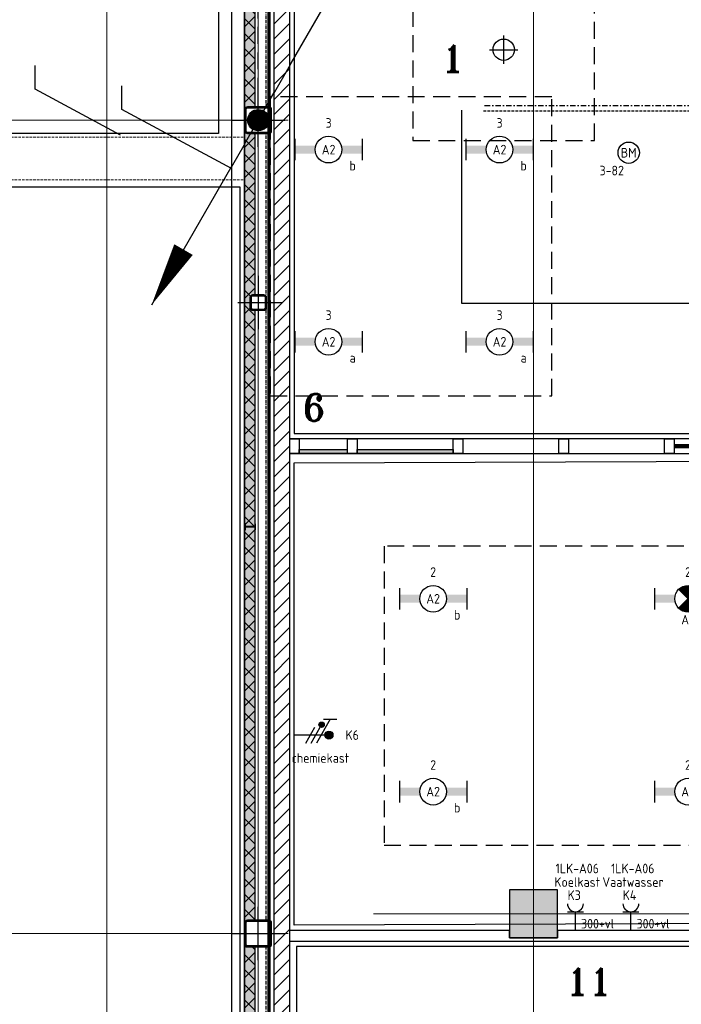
# Model space of a CAD drawing. Header units: millimetres. Extents: x -38031 to 110605, y -30229 to 92226.
# Tile 49 of 194: x -4815 to 1385, y 35052 to 44276. Entities that reach past the tile are written whole.
import ezdxf
from ezdxf.enums import TextEntityAlignment as Align

# ---------------------------------------------------------------- set-up
doc = ezdxf.new("R2010")
doc.units = ezdxf.units.MM
doc.header["$LTSCALE"] = 50
doc.set_wipeout_variables(frame=1)
for name, pattern in [('DASHDOTX2', [2, 1, -0.5, 0, -0.5]), ('DASHED', [0.75, 0.5, -0.25]), ('HIDDEN', [9.525, 6.35, -3.175]), ('HIDDEN2', [4.7625, 3.175, -1.5875]), ('STYLE_01', [0.41664, 0.20828, -0.20836]), ('STYLE_02', [0.694425, 0.48607, -0.208355]), ('STYLE_07', [1.875, 0.625, -0.20828, 0.625, -0.20836, 0.06943, -0.13893])]:
    doc.linetypes.add(name, pattern=pattern)
for name, color, linetype in [('AB$1A---_ATTRIB100', 8, 'Continuous'), ('AL$1A---_ALGEMEEN', 8, 'Continuous'), ('AL------_SPARING', 2, 'Continuous'), ('AM$1A---_ARCERING', 8, 'Continuous'), ('AT$1A---_TEKST018', 8, 'Continuous'), ('BOUWKUNDIG', 8, 'Continuous'), ('brandscheiding', 5, 'HIDDEN'), ('EB6511--_ATTRIB', 2, 'Continuous'), ('EL6121--', 3, 'Continuous'), ('EL6222--', 3, 'Continuous'), ('EL6311--', 3, 'Continuous'), ('el6311--nv', 7, 'Continuous'), ('EL6511--', 3, 'Continuous'), ('inrichting lab tafels (binas)', 8, 'Continuous'), ('LICHT_TEXT018', 1, 'Continuous'), ('ln-elec -24', 1, 'Continuous'), ('ln-elec220', 7, 'Continuous'), ('ln-elec~~24', 3, 'Continuous'), ('ln-zone31', 7, 'Continuous')]:
    doc.layers.add(name, color=color, linetype=linetype)
doc.layers.add('stramien', color=1, linetype='Continuous', lineweight=15)
doc.styles.add('Arial', font='ARIAL.TTF')
doc.styles.add('BURO-018', font='iso.shx', dxfattribs={"height": 90})
doc.styles.add('ROMANT', font='romant', dxfattribs={"height": 250})
doc.styles.get("Standard").update_dxf_attribs({"font": 'iso.shx'})

# ---------------------------------------------------------------- blocks, each defined once
blk = doc.blocks.new('1115B6630')
at = {"color": 0}
for p, q in [((-6.3, 2), (-6.3, -2)), ((6.3, 2), (6.3, -2))]:
    blk.add_line(p, q, dxfattribs=at)
at = {"color": 0, "linetype": 'Continuous'}
blk.add_circle((0, 0), 2.5, dxfattribs=at)
at = {"color": 0}
for points in [[(-2.5, 0.75), (-6.3, 0.75), (-2.5, -0.75), (-6.3, -0.75)], [(2.5, 0.75), (6.3, 0.75), (2.5, -0.75), (6.3, -0.75)]]:
    blk.add_solid(points, dxfattribs=at)
at = {"color": 0, "linetype": 'Continuous', "style": 'BURO-018'}
for tag, p in [('E_GKAST', (0, 8)), ('E_GROEP', (0, 5)), ('E_SGROEP', (4.5, 5)), ('E_ARMCODE', (0, 0)), ('E_SLET', (4.5, -3))]:
    blk.add_attdef(tag, text='', height=1.8, dxfattribs=at).set_placement(p, align=Align.MIDDLE)
blk = doc.blocks.new('E00123')
at = {"color": 0, "linetype": 'Continuous'}
blk.add_circle((0, 0), 2, dxfattribs=at)
at = {"color": 0, "linetype": 'Continuous', "style": 'BURO-018'}
for tag, p in [('E_TEXT1', (0, 4.5)), ('E_TEXT2', (0, 0))]:
    blk.add_attdef(tag, text='', height=1.8, dxfattribs=at).set_placement(p, align=Align.MIDDLE)
at = {"color": 0, "linetype": 'Continuous', "style": 'BURO-018', "flags": 1}
blk.add_attdef('E_MATCODE', (0, 0), '', height=1.8, dxfattribs=at)
blk = doc.blocks.new('E00170')
at = {"color": 0, "linetype": 'Continuous'}
for q in [(5, 8.66), (-5, -8.66)]:
    blk.add_line((0, 0), q, dxfattribs=at)
for points in [[(5, 8.66, 0, 1, 0), (3.5, 6.062, 1, 1, 0)], [(-5, -8.66, 0, 1, 0), (-3.5, -6.062, 1, 1, 0)]]:
    blk.add_lwpolyline(points, format="xyseb", dxfattribs=at)
at = {"color": 0, "const_width": 0.5}
blk.add_lwpolyline([(-0.25, 0, 1), (0.25, 0, 1)], format="xyb", close=True, dxfattribs=at)
at = {"color": 0, "linetype": 'Continuous'}
blk.add_circle((0, 0), 0.5, dxfattribs=at)
blk = doc.blocks.new('E00018')
at = {"color": 0, "linetype": 'Continuous'}
for p, q in [((-1.77, -1.77), (1.77, 1.77)), ((1.77, -1.77), (-1.77, 1.77))]:
    blk.add_line(p, q, dxfattribs=at)
at = {"color": 0, "linetype": 'Continuous', "const_width": 2.5}
for points in [[(-0.88, 0.88, -0.198912), (0, 1.25, -0.198912), (0.88, 0.88, -1)], [(-0.88, -0.88, 0.198912), (0, -1.25, 0.198912), (0.88, -0.88, 1)]]:
    blk.add_lwpolyline(points, format="xyb", dxfattribs=at)
blk = doc.blocks.new('1115B6630-NO1')
at = {"color": 0}
for p, q in [((-6.3, 2), (-6.3, -2)), ((6.3, 2), (6.3, -2))]:
    blk.add_line(p, q, dxfattribs=at)
at = {"color": 0, "linetype": 'Continuous'}
blk.add_circle((0, 0), 2.5, dxfattribs=at)
at = {"color": 0}
for points in [[(-2.5, 0.75), (-6.3, 0.75), (-2.5, -0.75), (-6.3, -0.75)], [(2.5, 0.75), (6.3, 0.75), (2.5, -0.75), (6.3, -0.75)]]:
    blk.add_solid(points, dxfattribs=at)
at = {"color": 0, "zscale": 50}
blk.add_blockref('E00018', (0, 0), dxfattribs=at)
at = {"color": 0, "linetype": 'Continuous', "style": 'BURO-018'}
for tag, p in [('E_GKAST', (0, 8)), ('E_GROEP', (0, 5)), ('E_SGROEP', (4.5, 5)), ('E_ARMCODE', (0, 0)), ('E_SLET', (4.5, -3))]:
    blk.add_attdef(tag, text='', height=1.8, dxfattribs=at).set_placement(p, align=Align.MIDDLE)
blk = doc.blocks.new('SparingRond1')
at = {"color": 1, "linetype": 'Continuous'}
for p, q in [((0, -2), (0, 2)), ((-2, 0), (2, 0))]:
    blk.add_line(p, q, dxfattribs=at)
at = {"color": 0, "linetype": 'Continuous'}
blk.add_circle((0, 0), 1.5, dxfattribs=at)
at = {"color": 0, "linetype": 'Continuous', "style": 'BURO-018'}
blk.add_attdef('AL_POSNR', text='', height=1.8, dxfattribs=at).set_placement((0, 3), align=Align.CENTER)
at = {"color": 0, "linetype": 'Continuous', "style": 'BURO-018', "flags": 1}
blk.add_attdef('AL_OMS', (0, 0), '', height=1.8, dxfattribs=at)
blk = doc.blocks.new('E00078')
at = {"color": 0, "linetype": 'Continuous'}
for p, q in [((-3, 6.48), (-3, 8.98)), ((-3, 7.73), (1.5, 5.13)), ((0, 7.5), (0, 1)), ((1.5, 4.13), (-1.5, 5.87)), ((1.5, 3.13), (-1.5, 4.87))]:
    blk.add_line(p, q, dxfattribs=at)
at = {"color": 0, "const_width": 0.75}
blk.add_lwpolyline([(-0.38, 7.5, 1), (0.38, 7.5, 1)], format="xyb", close=True, dxfattribs=at)
at = {"color": 0, "linetype": 'Continuous', "const_width": 0.5}
blk.add_lwpolyline([(-2.18, 6.12, 1), (-1.68, 6.12, 1)], format="xyb", close=True, dxfattribs=at)
at = {"color": 0, "linetype": 'Continuous'}
for centre, radius in [((0, 7.5), 0.75), ((-1.93, 6.12), 0.5)]:
    blk.add_circle(centre, radius, dxfattribs=at)
at = {"color": 0, "linetype": 'Continuous', "style": 'BURO-018'}
for tag, p in [('E_GKAST', (0, 14)), ('E_GROEP', (0, 11)), ('E_SGROEP', (4.5, 11))]:
    blk.add_attdef(tag, text='', height=1.8, dxfattribs=at).set_placement(p, align=Align.MIDDLE)
at = {"color": 0, "linetype": 'Continuous', "style": 'BURO-018', "flags": 1}
for tag, p in [('E_VERMCODE', (13, 11)), ('E_MATCODE', (0, 0))]:
    blk.add_attdef(tag, text='', height=1.8, dxfattribs=at).set_placement(p, align=Align.MIDDLE)
blk = doc.blocks.new('111304')
at = {"color": 0, "linetype": 'Continuous'}
for p, q in [((-1.5, 4.5), (1.5, 4.5)), ((0, 1), (0, 4.5))]:
    blk.add_line(p, q, dxfattribs=at)
blk.add_arc((0, 6), 1.5, 180, 0, dxfattribs=at)
at = {"color": 0, "linetype": 'Continuous', "style": 'BURO-018'}
for tag, p in [('E_GKAST', (0, 11.5)), ('E_GROEP', (0, 8.5)), ('E_SGROEP', (4.5, 8.5))]:
    blk.add_attdef(tag, text='', height=1.8, dxfattribs=at).set_placement(p, align=Align.MIDDLE)
at = {"color": 0, "linetype": 'Continuous', "style": 'BURO-018', "flags": 1}
for tag, p in [('E_VERMCODE', (13, 8.5)), ('E_MATCODE', (0, 0))]:
    blk.add_attdef(tag, text='', height=1.8, dxfattribs=at).set_placement(p, align=Align.MIDDLE)
blk = doc.blocks.new('tekst 6 pts regel')
at = {"layer": 'AL$1A---_ALGEMEEN', "color": 0, "style": 'Arial'}
blk.add_attdef('regel_tekst', text='', height=151.5, dxfattribs=at).set_placement((0, -41.1), align=Align.TOP_CENTER)
at = {"layer": 'AL$1A---_ALGEMEEN', "color": 0, "flags": 1}
for tag, p in [('naam_ruimte', (-223.5, -516.2)), ('oppervlakte', (-223.5, -788.9)), ('stramiennummer', (-223.5, -1061.6))]:
    blk.add_attdef(tag, p, '', height=151.5, dxfattribs=at)
blk = doc.blocks.new('BINAS-doorgeefluik')
at = {"layer": 'AL$1A---_ALGEMEEN', "color": 0}
for points in [[(0, 15), (1666, 15), (1666, 0), (0, 0)], [(0, 0), (1666, 0), (1666, -15), (0, -15)]]:
    blk.add_lwpolyline(points, close=True, dxfattribs=at)
ref = blk.add_blockref('tekst 6 pts regel', (810, -169.4), dxfattribs=at)
ref.add_attrib('regel_tekst', 'doorgeefluik', dxfattribs={"layer": 'AB$1A---_ATTRIB100', "height": 151.525, "style": 'Arial'}).set_placement((810, -210.5), align=Align.TOP_CENTER)
blk = doc.blocks.new('32x_hout-mk 835-p')
at = {"layer": 'AM$1A---_ARCERING', "linetype": 'Continuous', "lineweight": 0}
blk.add_hatch(color=256, dxfattribs=at).paths.add_polyline_path([(9463, -99), (10370, -99), (10370, -139), (9463, -139)])
at = {"layer": 'AL$1A---_ALGEMEEN', "color": 0}
for points in [[(144.5, 0), (144.5, -139), (7393, -139), (7393, 0)], [(10453, 0), (8473, 0), (8473, -139), (10453, -139)], [(9463, -99), (10370, -99), (10370, -139), (9463, -139)]]:
    blk.add_lwpolyline(points, close=True, dxfattribs=at)
blk.add_blockref('BINAS-doorgeefluik', (3747, -69.5), dxfattribs=at)
at = {"color": 0}
for points in [[(144.5, 0), (234.5, 0), (234.5, -139), (144.5, -139)], [(1677, 0), (1767, 0), (1767, -139), (1677, -139)], [(2667, 0), (2757, 0), (2757, -139), (2667, -139)], [(3657, 0), (3747, 0), (3747, -139), (3657, -139)], [(5413, 0), (5503, 0), (5503, -139), (5413, -139)], [(6403, 0), (6493, 0), (6493, -139), (6403, -139)], [(7393, 0), (7483, 0), (7483, -139), (7393, -139)], [(8383, 0), (8473, 0), (8473, -139), (8383, -139)], [(9373, 0), (9463, 0), (9463, -139), (9373, -139)], [(10370, 0), (10460, 0), (10460, -139), (10370, -139)]]:
    blk.add_wipeout(points, dxfattribs=at).dxf.layer = 'AL$1A---_ALGEMEEN'
at = {"layer": 'AM$1A---_ARCERING', "linetype": 'Continuous', "lineweight": 0}
blk.add_hatch(color=256, dxfattribs=at).paths.add_polyline_path([(234.5, -99), (687, -99), (687, -139), (234.5, -139)])
at = {"layer": 'AL$1A---_ALGEMEEN', "color": 0, "linetype": 'STYLE_01'}
blk.add_line((7483, 0), (8383, 0), dxfattribs=at)
at = {"layer": 'AL$1A---_ALGEMEEN', "color": 0}
for points in [[(144.5, 0), (234.5, 0), (234.5, -139), (144.5, -139)], [(1677, 0), (1767, 0), (1767, -139), (1677, -139)], [(2667, 0), (2757, 0), (2757, -139), (2667, -139)], [(3657, 0), (3747, 0), (3747, -139), (3657, -139)], [(5413, 0), (5503, 0), (5503, -139), (5413, -139)], [(6403, 0), (6493, 0), (6493, -139), (6403, -139)], [(7393, 0), (7483, 0), (7483, -139), (7393, -139)], [(8383, 0), (8473, 0), (8473, -139), (8383, -139)], [(9373, 0), (9463, 0), (9463, -139), (9373, -139)], [(10370, 0), (10460, 0), (10460, -139), (10370, -139)], [(234.5, -99), (687, -99), (687, -139), (234.5, -139)]]:
    blk.add_lwpolyline(points, close=True, dxfattribs=at)
at = {"color": 0}
for points in [[(687, 0), (777, 0), (777, -139), (687, -139)], [(7468, -99), (8398, -99), (8398, -139), (7468, -139)]]:
    blk.add_wipeout(points, dxfattribs=at).dxf.layer = 'AL$1A---_ALGEMEEN'
at = {"layer": 'AM$1A---_ARCERING', "linetype": 'Continuous', "lineweight": 0}
blk.add_hatch(color=256, dxfattribs=at).paths.add_polyline_path([(777, -99), (1677, -99), (1677, -139), (777, -139)])
at = {"layer": 'AL$1A---_ALGEMEEN', "color": 0}
blk.add_line((7468, -139), (7468, -1085), dxfattribs=at)
for points in [[(687, 0), (777, 0), (777, -139), (687, -139)], [(777, -99), (1677, -99), (1677, -139), (777, -139)], [(7468, -99), (8398, -99), (8398, -139), (7468, -139)]]:
    blk.add_lwpolyline(points, close=True, dxfattribs=at)
blk.add_arc((7468, -139), 930, 270, 0, dxfattribs=at)
blk = doc.blocks.new('Group-146')
at = {"layer": 'AL$1A---_ALGEMEEN', "color": 0, "linetype": 'STYLE_07'}
blk.add_line((-58867, -15739), (-58867, 32097.9), dxfattribs=at)
blk = doc.blocks.new('Group-147')
at = {"layer": 'AL$1A---_ALGEMEEN', "color": 0}
blk.add_blockref('Group-146', (0, 0), dxfattribs=at)
blk = doc.blocks.new('sk-250')
at = {"color": 0}
blk.add_wipeout([(-115, 115), (115, 115), (115, -117.9), (-115, -117.9)], dxfattribs=at).dxf.layer = 'AL$1A---_ALGEMEEN'
at = {"layer": 'AM$1A---_ARCERING', "linetype": 'Continuous', "lineweight": 0}
h = blk.add_hatch(color=256, dxfattribs=at)
edge = h.paths.add_edge_path()
edge.add_line((-100, -125), (100, -125))
edge.add_arc((100, -100), 25, 270, 360)
edge.add_line((125, -100), (125, 100))
edge.add_arc((100, 100), 25, 0, 90)
edge.add_line((100, 125), (-100, 125))
edge.add_arc((-100, 100), 25, 90, 180)
edge.add_line((-125, 100), (-125, -100))
edge.add_arc((-100, -100), 25, 180, 270)
edge = h.paths.add_edge_path(flags=16)
edge.add_line((-100, -115), (100, -115))
edge.add_arc((100, -100), 15, 270, 360)
edge.add_line((115, -100), (115, 100))
edge.add_arc((100, 100), 15, 0, 90)
edge.add_line((100, 115), (-100, 115))
edge.add_arc((-100, 100), 15, 90, 180)
edge.add_line((-115, 100), (-115, -100))
edge.add_arc((-100, -100), 15, 180, 270)
at = {"layer": 'AL$1A---_ALGEMEEN', "color": 0}
for p, q in [((0, 250), (0, -250)), ((-250, 0), (250, 0))]:
    blk.add_line(p, q, dxfattribs=at)
at = {"layer": 'AL$1A---_ALGEMEEN', "color": 0, "flags": 128}
blk.add_lwpolyline([(-100, -125), (100, -125, 0.414214), (125, -100), (125, 100, 0.414214), (100, 125), (-100, 125, 0.414214), (-125, 100), (-125, -100, 0.414214), (-100, -125, 0.414214)], format="xyb", dxfattribs=at)
at = {"layer": 'AL$1A---_ALGEMEEN', "color": 0}
blk.add_lwpolyline([(-115, 115), (115, 115), (115, -117.9), (-115, -117.9)], close=True, dxfattribs=at)
at = {"layer": 'AL$1A---_ALGEMEEN', "color": 0, "flags": 128}
blk.add_lwpolyline([(-100, -115), (100, -115, 0.414214), (115, -100), (115, 100, 0.414214), (100, 115), (-100, 115, 0.414214), (-115, 100), (-115, -100, 0.414214)], format="xyb", close=True, dxfattribs=at)
blk = doc.blocks.new('st.k-150')
at = {"color": 0}
blk.add_wipeout([(-65, 64), (68.4, 64), (68.4, -69.4), (-65, -69.4)], dxfattribs=at).dxf.layer = 'AL$1A---_ALGEMEEN'
at = {"layer": 'AM$1A---_ARCERING', "linetype": 'Continuous', "lineweight": 0}
h = blk.add_hatch(color=256, dxfattribs=at)
edge = h.paths.add_edge_path()
edge.add_line((48.2, -75), (-48.2, -75))
edge.add_line((-48.2, -75), (-50, -75))
edge.add_arc((-50, -50), 25, 180, 270, ccw=False)
edge.add_line((-75, -50), (-75, -48.2))
edge.add_line((-75, -48.2), (-75, 48.2))
edge.add_line((-75, 48.2), (-75, 50))
edge.add_arc((-50, 50), 25, 90, 180, ccw=False)
edge.add_line((-50, 75), (-48.2, 75))
edge.add_line((-48.2, 75), (48.2, 75))
edge.add_line((48.2, 75), (50, 75))
edge.add_arc((50, 50), 25, 0, 90, ccw=False)
edge.add_line((75, 50), (75, 48.2))
edge.add_line((75, 48.2), (75, -48.2))
edge.add_line((75, -48.2), (75, -50))
edge.add_arc((50, -50), 25, -90, 0, ccw=False)
edge.add_line((50, -75), (48.2, -75))
edge = h.paths.add_edge_path(flags=16)
edge.add_line((48.2, -64.3), (-48.2, -64.3))
edge.add_line((-48.2, -64.3), (-49.3, -64.3))
edge.add_arc((-49.3, -49.3), 15, 180, 270, ccw=False)
edge.add_line((-64.3, -49.3), (-64.3, -48.2))
edge.add_line((-64.3, -48.2), (-64.3, 48.2))
edge.add_line((-64.3, 48.2), (-64.3, 49.3))
edge.add_arc((-49.3, 49.3), 15, 90, 180, ccw=False)
edge.add_line((-49.3, 64.3), (-48.2, 64.3))
edge.add_line((-48.2, 64.3), (48.2, 64.3))
edge.add_line((48.2, 64.3), (49.3, 64.3))
edge.add_arc((49.3, 49.3), 15, 0, 90, ccw=False)
edge.add_line((64.3, 49.3), (64.3, 48.2))
edge.add_line((64.3, 48.2), (64.3, -48.2))
edge.add_line((64.3, -48.2), (64.3, -49.3))
edge.add_arc((49.3, -49.3), 15, 270, 360, ccw=False)
edge.add_line((49.3, -64.3), (48.2, -64.3))
at = {"layer": 'AL$1A---_ALGEMEEN', "color": 0}
for p, q in [((0, 192.5), (0, -222.5)), ((250, 0), (-250, 0))]:
    blk.add_line(p, q, dxfattribs=at)
at = {"layer": 'AL$1A---_ALGEMEEN', "color": 0, "flags": 128}
blk.add_lwpolyline([(48.2, -75), (-48.2, -75), (-50, -75, -0.414214), (-75, -50), (-75, -48.2), (-75, 48.2), (-75, 50, -0.414214), (-50, 75), (-48.2, 75), (48.2, 75), (50, 75, -0.414214), (75, 50), (75, 48.2), (75, -48.2), (75, -50, -0.414214), (50, -75), (48.2, -75)], format="xyb", dxfattribs=at)
blk.add_lwpolyline([(48.2, -64.3), (-48.2, -64.3), (-49.3, -64.3, -0.414214), (-64.3, -49.3), (-64.3, -48.2), (-64.3, 48.2), (-64.3, 49.3, -0.414214), (-49.3, 64.3), (-48.2, 64.3), (48.2, 64.3), (49.3, 64.3, -0.414214), (64.3, 49.3), (64.3, 48.2), (64.3, -48.2), (64.3, -49.3, -0.414214), (49.3, -64.3)], format="xyb", close=True, dxfattribs=at)
blk = doc.blocks.new('staalprofiel IPE-1')
at = {"layer": 'AM$1A---_ARCERING', "linetype": 'Continuous', "lineweight": 0}
h = blk.add_hatch(color=256, dxfattribs=at)
edge = h.paths.add_edge_path()
edge.add_line((27.5, -44.3), (9.05, -44.3))
edge.add_arc((9.05, -37.3), 7, 180, 270, ccw=False)
edge.add_line((2.05, -37.3), (2.05, 37.3))
edge.add_arc((9.05, 37.3), 7, 90, 180, ccw=False)
edge.add_line((9.05, 44.3), (27.5, 44.3))
edge.add_line((27.5, 44.3), (27.5, 50))
edge.add_line((27.5, 50), (-27.5, 50))
edge.add_line((-27.5, 50), (-27.5, 44.3))
edge.add_line((-27.5, 44.3), (-9.05, 44.3))
edge.add_arc((-9.05, 37.3), 7, 0, 90, ccw=False)
edge.add_line((-2.05, 37.3), (-2.05, -37.3))
edge.add_arc((-9.05, -37.3), 7, -90, 0, ccw=False)
edge.add_line((-9.05, -44.3), (-27.5, -44.3))
edge.add_line((-27.5, -44.3), (-27.5, -50))
edge.add_line((-27.5, -50), (27.5, -50))
edge.add_line((27.5, -50), (27.5, -44.3))
at = {"layer": 'AL$1A---_ALGEMEEN', "color": 0, "flags": 128}
blk.add_lwpolyline([(27.5, -44.3), (9.05, -44.3, -0.4142136), (2.05, -37.3), (2.05, 37.3, -0.4142136), (9.05, 44.3), (27.5, 44.3), (27.5, 50), (-27.5, 50), (-27.5, 44.3), (-9.05, 44.3, -0.4142136), (-2.05, 37.3), (-2.05, -37.3, -0.4142136), (-9.05, -44.3), (-27.5, -44.3), (-27.5, -50), (27.5, -50)], format="xyb", close=True, dxfattribs=at)
blk = doc.blocks.new('IPE 100')
at = {"layer": 'AL$1A---_ALGEMEEN', "color": 0}
blk.add_blockref('staalprofiel IPE-1', (0, 50), dxfattribs=at)
blk = doc.blocks.new('C2_28_1')
at = {"layer": 'AL$1A---_ALGEMEEN', "color": 0}
for name, p in [('sk-250', (37690.9, -1710.9)), ('sk-250', (45310.9, -1710.9)), ('st.k-150', (43602, -1711.3)), ('IPE 100', (41501.8, -1685.9))]:
    blk.add_blockref(name, p, dxfattribs=at)
blk = doc.blocks.new('Group-149')
at = {"layer": 'AL$1A---_ALGEMEEN', "color": 0, "linetype": 'STYLE_02', "lineweight": 15}
for p, q in [((-87264.5, 14600), (-59064.5, 14600)), ((-87264.5, 14200), (-59064.5, 14200))]:
    blk.add_line(p, q, dxfattribs=at)
blk = doc.blocks.new('200254 W 211 30-06-2008')
at = {"layer": 'AM$1A---_ARCERING', "linetype": 'Continuous', "lineweight": 0}
blk.add_hatch(color=256, dxfattribs=at).paths.add_polyline_path([(18982.55, 4030.55), (18986.65, 4030.55), (18986.65, 4039.55), (18982.55, 4039.55), (18982.55, 4184.96), (18980.55, 4184.96), (18980.55, 4037.55), (18982.55, 4037.55), (18985.65, 4037.55), (18985.65, 4035.05), (18985.65, 4032.55), (18982.55, 4032.55), (18980.55, 4032.55), (18980.55, 3275.56), (18982.55, 3275.56)])
at = {"layer": 'AM$1A---_ARCERING', "linetype": 'Continuous', "lineweight": 5}
h = blk.add_hatch(dxfattribs=at)
h.set_pattern_fill('ISOLATIE', color=256, style=0, pattern_type=2)
h.set_pattern_definition([(135, (0, 0), (1.41421356, 1.41421356), []), (45, (5.9868, -5.9868), (1.41421356, -1.41421356), [])])
h.paths.add_polyline_path([(18982.55, 4030.55), (18986.65, 4030.55), (18986.65, 4039.55), (18982.55, 4039.55), (18982.55, 4184.96), (18980.55, 4184.96), (18980.55, 4037.55), (18982.55, 4037.55), (18985.65, 4037.55), (18985.65, 4035.05), (18985.65, 4032.55), (18982.55, 4032.55), (18980.55, 4032.55), (18980.55, 3275.56), (18982.55, 3275.56)])
at = {"layer": 'AL$1A---_ALGEMEEN'}
blk.add_lwpolyline([(18982.55, 4030.55), (18986.65, 4030.55), (18986.65, 4039.55), (18982.55, 4039.55), (18982.55, 4184.96), (18980.55, 4184.96), (18980.55, 4037.55), (18982.55, 4037.55), (18985.65, 4037.55), (18985.65, 4035.05), (18985.65, 4032.55), (18982.55, 4032.55), (18980.55, 4032.55), (18980.55, 3275.56), (18982.55, 3275.56)], close=True, dxfattribs=at)
at = {"layer": 'stramien', "linetype": 'STYLE_07', "ltscale": 50}
blk.add_line((19004.75, 3733.95), (21069.77, 3733.95), dxfattribs=at)
at = {"layer": 'AL$1A---_ALGEMEEN', "xscale": 0.02, "yscale": 0.02, "zscale": 0.02}
blk.add_blockref('32x_hout-mk 835-p', (18986.15, 3822.95), dxfattribs=at)
at = {"layer": 'AL$1A---_ALGEMEEN'}
blk.add_lwpolyline([(18989.9, 3818.42), (19193.37, 3819.17), (19193.37, 3732.58), (18989.9, 3731.83)], close=True, dxfattribs=at)
for points in [[(18978.15, 3276.33), (18980.55, 3276.33), (18980.55, 4184.86), (18978.15, 4184.86), (18978.15, 4182.46)], [(19117.37, 3730.8), (19039.23, 3730.8), (19039.23, 3729.45), (19030.23, 3729.45), (19030.23, 3730.8), (18986.3, 3730.8), (18986.3, 3728.8), (19134.15, 3728.8), (19134.15, 3730.8), (19126.37, 3730.8), (19126.37, 3729.45), (19117.37, 3729.45)]]:
    blk.add_wipeout(points).dxf.layer = 'AL$1A---_ALGEMEEN'
at = {"layer": 'AM$1A---_ARCERING', "linetype": 'Continuous', "lineweight": 0}
blk.add_hatch(color=256, dxfattribs=at).paths.add_polyline_path([(19030.23, 3729.45), (19039.23, 3729.45), (19039.23, 3738.45), (19030.23, 3738.45)])
at = {"layer": 'AL$1A---_ALGEMEEN'}
for points in [[(18978.15, 3276.33), (18980.55, 3276.33), (18980.55, 4184.86), (18978.15, 4184.86), (18978.15, 4182.46)], [(18990.33, 3727.8), (18990.33, 3614.8), (19230.23, 3614.8), (19230.23, 3739.35), (19240.95, 3739.35), (19240.95, 3733.45), (19333.67, 3733.45), (19333.67, 3864.6), (19331.13, 3864.6), (19331.13, 3882.18), (19333.67, 3882.18), (19333.67, 3931.55), (18989.9, 3931.55), (18989.9, 3823.95), (19198.15, 3823.95), (19198.15, 3727.8)], [(19030.23, 3729.45), (19039.23, 3729.45), (19039.23, 3738.45), (19030.23, 3738.45)], [(19117.37, 3730.8), (19039.23, 3730.8), (19039.23, 3729.45), (19030.23, 3729.45), (19030.23, 3730.8), (18986.3, 3730.8), (18986.3, 3728.8), (19134.15, 3728.8), (19134.15, 3730.8), (19126.37, 3730.8), (19126.37, 3729.45), (19117.37, 3729.45)]]:
    blk.add_lwpolyline(points, close=True, dxfattribs=at)
at = {"layer": 'stramien', "linetype": 'STYLE_07', "ltscale": 50}
blk.add_line((19034.75, 2695.43), (19034.75, 4240.03), dxfattribs=at)
blk.add_wipeout([(18366.25, 2969.95), (18366.25, 3280.25), (18406.25, 3280.25), (18406.25, 4193.96), (18984.55, 4193.96), (18984.55, 4191.7), (18408.51, 4191.7), (18408.51, 3277.99), (18368.55, 3277.99), (18368.55, 2972.21), (18951.67, 2972.21), (18951.67, 2969.95)]).dxf.layer = 'AL$1A---_ALGEMEEN'
at = {"layer": 'AL$1A---_ALGEMEEN'}
for points in [[(18434.85, 4181.1), (18975.73, 4181.1), (18975.73, 3880.15), (18434.85, 3880.15)], [(18434.85, 3870.15), (18979.68, 3870.15), (18979.68, 3593.45), (18434.85, 3593.45)]]:
    blk.add_lwpolyline(points, close=True, dxfattribs=at)
at = {"layer": 'AL$1A---_ALGEMEEN', "xscale": 0.02, "yscale": 0.02, "zscale": 0.02}
blk.add_blockref('Group-147', (20161.97, 3587.45), dxfattribs=at)
blk.add_wipeout([(18989.05, 3601.95), (18989.05, 3945.35), (18986.05, 3945.35), (18986.05, 3941.17), (18986.05, 3938.39), (18986.05, 3601.95)]).dxf.layer = 'AL$1A---_ALGEMEEN'
at = {"layer": 'AM$1A---_ARCERING', "linetype": 'Continuous', "lineweight": 5}
h = blk.add_hatch(dxfattribs=at)
h.set_pattern_fill('KALKZANDSTEEN', color=256, style=0, pattern_type=2)
h.set_pattern_definition([(45, (0, 0), (1.41421356, -1.41421356), [])])
h.paths.add_polyline_path([(18989.05, 3601.95), (18989.05, 3945.35), (18986.05, 3945.35), (18986.05, 3941.17), (18986.05, 3938.39), (18986.05, 3601.95)])
at = {"layer": 'AL$1A---_ALGEMEEN'}
blk.add_line((18989.05, 3601.95), (18989.05, 3945.35), dxfattribs=at)
at = {"layer": 'AL$1A---_ALGEMEEN', "flags": 128}
blk.add_lwpolyline([(18986.05, 3945.35), (18986.05, 3941.17), (18986.05, 3938.39), (18986.05, 3601.95), (18989.05, 3601.95)], dxfattribs=at)
at = {"layer": 'AL$1A---_ALGEMEEN', "xscale": 0.02, "yscale": 0.02, "zscale": 0.02, "rotation": 90}
blk.add_blockref('C2_28_1', (18948.93, 2976.43), dxfattribs=at)
at = {"layer": 'AT$1A---_TEKST018'}
for points in [[(18957.34, 3879.86), (18941.36, 3888.46), (18941.36, 3892.87)], [(18978.15, 3873.58), (18957.56, 3884.66), (18957.56, 3889.07)]]:
    blk.add_lwpolyline(points, dxfattribs=at)
at = {"layer": 'stramien', "linetype": 'STYLE_07', "ltscale": 50}
for p, q in [((18954.75, 2715.95), (18954.75, 4240.03)), ((18274.75, 3882.65), (18988.75, 3882.65)), ((18274.75, 3730.25), (18988.75, 3730.25))]:
    blk.add_line(p, q, dxfattribs=at)
at = {"layer": 'stramien'}
blk.add_line((18983.15, 3258.45), (18983.15, 4240.03), dxfattribs=at)
at = {"layer": 'AL$1A---_ALGEMEEN', "xscale": 0.02, "yscale": 0.02, "zscale": 0.02}
blk.add_blockref('Group-149', (20161.97, 3587.45), dxfattribs=at)

msp = doc.modelspace()

# ---------------------------------------------------------------- block references
at = {"layer": 'BOUWKUNDIG', "xscale": 50, "yscale": 50, "zscale": 50}
msp.add_blockref('200254 W 211 30-06-2008', (-951737.5, -150797.3), dxfattribs=at)

# ---------------------------------------------------------------- next in the draw order: linework, layer by layer
at = {"layer": 'brandscheiding', "const_width": 30}
msp.add_lwpolyline([(15050, 46590), (-2480, 46590), (-2480, 29110), (9780, 29110), (9780, 16720), (-2690, 16720), (-2690, 12840), (-4290, 12840), (-4290, -630), (27516.7, 2979.6)], dxfattribs=at)
at = {"layer": 'EL6121--', "color": 5, "linetype": 'HIDDEN2'}
msp.add_line((-2580, 43335), (-2578.5, 46680), dxfattribs=at)
at = {"layer": 'inrichting lab tafels (binas)', "linetype": 'HIDDEN2'}
msp.add_lwpolyline([(-1130, 43145), (570, 43145), (570, 44845), (-1130, 44845)], close=True, dxfattribs=at)
at = {"layer": 'LICHT_TEXT018', "linetype": 'HIDDEN2'}
for points in [[(-2468.4, 40752), (169.8, 40752), (169.8, 43552), (-2468.4, 43552)], [(-1400.9, 36544.5), (1884.7, 36544.5), (1884.7, 39344.5), (-1400.9, 39344.5)]]:
    msp.add_lwpolyline(points, close=True, dxfattribs=at)
at = {"layer": 'ln-elec -24', "linetype": 'DASHDOTX2'}
msp.add_line((-458.1, 43471.7), (11999.9, 43471.7), dxfattribs=at)
at = {"layer": 'ln-elec220', "color": 4}
for p, q in [((-672, 41617.1), (-672, 43429.6)), ((6246.3, 41617.1), (-672, 41617.1))]:
    msp.add_line(p, q, dxfattribs=at)
at = {"layer": 'ln-elec~~24', "linetype": 'DASHED'}
msp.add_line((2517.5, 43419), (-468.9, 43419), dxfattribs=at)

# ---------------------------------------------------------------- next in the draw order: block references
at = {"layer": 'AL------_SPARING', "xscale": 66.66666666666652, "yscale": 66.66666666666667, "zscale": 66.66666666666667}
msp.add_blockref('SparingRond1', (-280, 43995), dxfattribs=at)
at = {"layer": 'EL6121--', "xscale": 200, "yscale": 200, "zscale": 200}
msp.add_blockref('E00170', (-2580, 43335), dxfattribs=at)
at = {"layer": 'EL6222--'}
ref = msp.add_blockref('E00078', (-2291.9, 37574.8), dxfattribs=dict(at, xscale=50, yscale=50, zscale=50, rotation=270))
ref.add_attrib('E_GROEP', 'K6', dxfattribs={"layer": '0', "color": 1, "linetype": 'Continuous', "height": 90, "style": 'BURO-018'}).set_placement((-1698.9, 37574.8), align=Align.MIDDLE)
ref.add_attrib('E_VERMCODE', 'chemiekast', dxfattribs={"layer": '0', "color": 1, "linetype": 'Continuous', "height": 90, "style": 'BURO-018'}).set_placement((-1997.1, 37360), align=Align.MIDDLE)
ref = msp.add_blockref('111304', (392.2, 35695.2), dxfattribs=dict(at, xscale=50, yscale=50, zscale=50))
ref.add_attrib('E_GROEP', 'K3', dxfattribs={"layer": '0', "color": 1, "linetype": 'Continuous', "height": 90, "style": 'BURO-018'}).set_placement((442.9, 36075), align=Align.MIDDLE_RIGHT)
ref.add_attrib('E_GKAST', '1LK-A06', dxfattribs={"layer": '0', "color": 1, "linetype": 'Continuous', "height": 90, "style": 'BURO-018'}).set_placement((409.3, 36325), align=Align.MIDDLE)
ref = msp.add_blockref('111304', (912.2, 35695.2), dxfattribs=dict(at, xscale=50, yscale=50, zscale=50))
ref.add_attrib('E_GROEP', 'K4', dxfattribs={"layer": '0', "color": 1, "linetype": 'Continuous', "height": 90, "style": 'BURO-018'}).set_placement((962.9, 36075), align=Align.MIDDLE_RIGHT)
ref.add_attrib('E_GKAST', '1LK-A06', dxfattribs={"layer": '0', "color": 1, "linetype": 'Continuous', "height": 90, "style": 'BURO-018'}).set_placement((929.3, 36325), align=Align.MIDDLE)
at = {"layer": 'EL6311--'}
ref = msp.add_blockref('1115B6630', (-1920.6, 43059.1), dxfattribs=dict(at, xscale=50, yscale=50, zscale=50))
ref.add_attrib('E_ARMCODE', 'A2', dxfattribs={"layer": '0', "color": 1, "linetype": 'Continuous', "height": 90, "style": 'BURO-018'}).set_placement((-1920.6, 43059.1), align=Align.MIDDLE)
ref.add_attrib('E_SLET', 'b', dxfattribs={"layer": '0', "color": 1, "linetype": 'Continuous', "height": 90, "style": 'BURO-018'}).set_placement((-1695.6, 42909.1), align=Align.MIDDLE)
ref.add_attrib('E_GROEP', '3', dxfattribs={"layer": '0', "color": 1, "linetype": 'Continuous', "height": 90, "style": 'BURO-018'}).set_placement((-1920.6, 43309.1), align=Align.MIDDLE)
ref = msp.add_blockref('1115B6630', (-318.5, 43059.1), dxfattribs=dict(at, xscale=50, yscale=50, zscale=50))
ref.add_attrib('E_ARMCODE', 'A2', dxfattribs={"layer": '0', "color": 1, "linetype": 'Continuous', "height": 90, "style": 'BURO-018'}).set_placement((-318.5, 43059.1), align=Align.MIDDLE)
ref.add_attrib('E_SLET', 'b', dxfattribs={"layer": '0', "color": 1, "linetype": 'Continuous', "height": 90, "style": 'BURO-018'}).set_placement((-93.5, 42909.1), align=Align.MIDDLE)
ref.add_attrib('E_GROEP', '3', dxfattribs={"layer": '0', "color": 1, "linetype": 'Continuous', "height": 90, "style": 'BURO-018'}).set_placement((-318.5, 43309.1), align=Align.MIDDLE)
ref = msp.add_blockref('1115B6630', (-1920.6, 41259.1), dxfattribs=dict(at, xscale=50, yscale=50, zscale=50))
ref.add_attrib('E_ARMCODE', 'A2', dxfattribs={"layer": '0', "color": 1, "linetype": 'Continuous', "height": 90, "style": 'BURO-018'}).set_placement((-1920.6, 41259.1), align=Align.MIDDLE)
ref.add_attrib('E_SLET', 'a', dxfattribs={"layer": '0', "color": 1, "linetype": 'Continuous', "height": 90, "style": 'BURO-018'}).set_placement((-1695.6, 41109.1), align=Align.MIDDLE)
ref.add_attrib('E_GROEP', '3', dxfattribs={"layer": '0', "color": 1, "linetype": 'Continuous', "height": 90, "style": 'BURO-018'}).set_placement((-1920.6, 41509.1), align=Align.MIDDLE)
ref = msp.add_blockref('1115B6630', (-318.5, 41259.1), dxfattribs=dict(at, xscale=50, yscale=50, zscale=50))
ref.add_attrib('E_ARMCODE', 'A2', dxfattribs={"layer": '0', "color": 1, "linetype": 'Continuous', "height": 90, "style": 'BURO-018'}).set_placement((-318.5, 41259.1), align=Align.MIDDLE)
ref.add_attrib('E_SLET', 'a', dxfattribs={"layer": '0', "color": 1, "linetype": 'Continuous', "height": 90, "style": 'BURO-018'}).set_placement((-93.5, 41109.1), align=Align.MIDDLE)
ref.add_attrib('E_GROEP', '3', dxfattribs={"layer": '0', "color": 1, "linetype": 'Continuous', "height": 90, "style": 'BURO-018'}).set_placement((-318.5, 41509.1), align=Align.MIDDLE)
ref = msp.add_blockref('1115B6630', (-940.9, 38851.6), dxfattribs=dict(at, xscale=50, yscale=50, zscale=50))
ref.add_attrib('E_ARMCODE', 'A2', dxfattribs={"layer": '0', "color": 1, "linetype": 'Continuous', "height": 90, "style": 'BURO-018'}).set_placement((-940.9, 38851.6), align=Align.MIDDLE)
ref.add_attrib('E_SLET', 'b', dxfattribs={"layer": '0', "color": 1, "linetype": 'Continuous', "height": 90, "style": 'BURO-018'}).set_placement((-715.9, 38701.6), align=Align.MIDDLE)
ref.add_attrib('E_GROEP', '2', dxfattribs={"layer": '0', "color": 1, "linetype": 'Continuous', "height": 90, "style": 'BURO-018'}).set_placement((-940.9, 39101.6), align=Align.MIDDLE)
ref = msp.add_blockref('1115B6630', (-940.9, 37044.5), dxfattribs=dict(at, xscale=50, yscale=50, zscale=50))
ref.add_attrib('E_ARMCODE', 'A2', dxfattribs={"layer": '0', "color": 1, "linetype": 'Continuous', "height": 90, "style": 'BURO-018'}).set_placement((-940.9, 37044.5), align=Align.MIDDLE)
ref.add_attrib('E_SLET', 'b', dxfattribs={"layer": '0', "color": 1, "linetype": 'Continuous', "height": 90, "style": 'BURO-018'}).set_placement((-715.9, 36894.5), align=Align.MIDDLE)
ref.add_attrib('E_GROEP', '2', dxfattribs={"layer": '0', "color": 1, "linetype": 'Continuous', "height": 90, "style": 'BURO-018'}).set_placement((-940.9, 37294.5), align=Align.MIDDLE)
ref = msp.add_blockref('1115B6630', (1448.1, 37044.5), dxfattribs=dict(at, xscale=50, yscale=50, zscale=50))
ref.add_attrib('E_ARMCODE', 'A2', dxfattribs={"layer": '0', "color": 1, "linetype": 'Continuous', "height": 90, "style": 'BURO-018'}).set_placement((1448.1, 37044.5), align=Align.MIDDLE)
ref.add_attrib('E_SLET', 'a', dxfattribs={"layer": '0', "color": 1, "linetype": 'Continuous', "height": 90, "style": 'BURO-018'}).set_placement((1673.1, 36894.5), align=Align.MIDDLE)
ref.add_attrib('E_GROEP', '2', dxfattribs={"layer": '0', "color": 1, "linetype": 'Continuous', "height": 90, "style": 'BURO-018'}).set_placement((1448.1, 37294.5), align=Align.MIDDLE)
at = {"layer": 'el6311--nv'}
ref = msp.add_blockref('1115B6630-NO1', (1448.1, 38851.6), dxfattribs=dict(at, xscale=50, yscale=50, zscale=50))
ref.add_attrib('E_ARMCODE', 'A0', dxfattribs={"layer": '0', "color": 1, "linetype": 'Continuous', "height": 90, "style": 'BURO-018'}).set_placement((1448.1, 38655.1), align=Align.MIDDLE)
ref.add_attrib('E_SLET', 'aN', dxfattribs={"layer": '0', "color": 1, "linetype": 'Continuous', "height": 90, "style": 'BURO-018'}).set_placement((1673.1, 38701.6), align=Align.MIDDLE)
ref.add_attrib('E_GROEP', '2', dxfattribs={"layer": '0', "color": 1, "linetype": 'Continuous', "height": 90, "style": 'BURO-018'}).set_placement((1448.1, 39101.6), align=Align.MIDDLE)
at = {"layer": 'EL6511--'}
ref = msp.add_blockref('E00123', (891.5, 43030.1), dxfattribs=dict(at, xscale=50, yscale=50, zscale=50))
ref.add_attrib('E_TEXT2', 'BM', dxfattribs={"layer": 'EB6511--_ATTRIB', "color": 1, "linetype": 'Continuous', "height": 90, "style": 'BURO-018'}).set_placement((891.5, 43030.1), align=Align.MIDDLE)
ref.add_attrib('E_TEXT1', '3-82', dxfattribs={"layer": 'EB6511--_ATTRIB', "color": 1, "linetype": 'Continuous', "height": 90, "style": 'BURO-018'}).set_placement((732.6, 42862.8), align=Align.MIDDLE)

# ---------------------------------------------------------------- next in the draw order: texts
at = {"layer": 'EL6222--', "color": 1}
for s, p in [('Koelkast', (195, 36152.8)), ('Vaatwasser', (645, 36152.8)), ('300+vl', (445, 35762.8)), ('300+vl', (965, 35762.8))]:
    msp.add_text(s, height=90, dxfattribs=at).set_placement(p)
at = {"layer": 'ln-zone31', "color": 3, "style": 'ROMANT'}
for s, p in [('1', (-862.4, 43787.3)), ('6', (-2163.5, 40519.2)), ('11', (306.1, 35141.2))]:
    msp.add_text(s, height=250, dxfattribs=at).set_placement(p)

doc.saveas('drawing.dxf')
